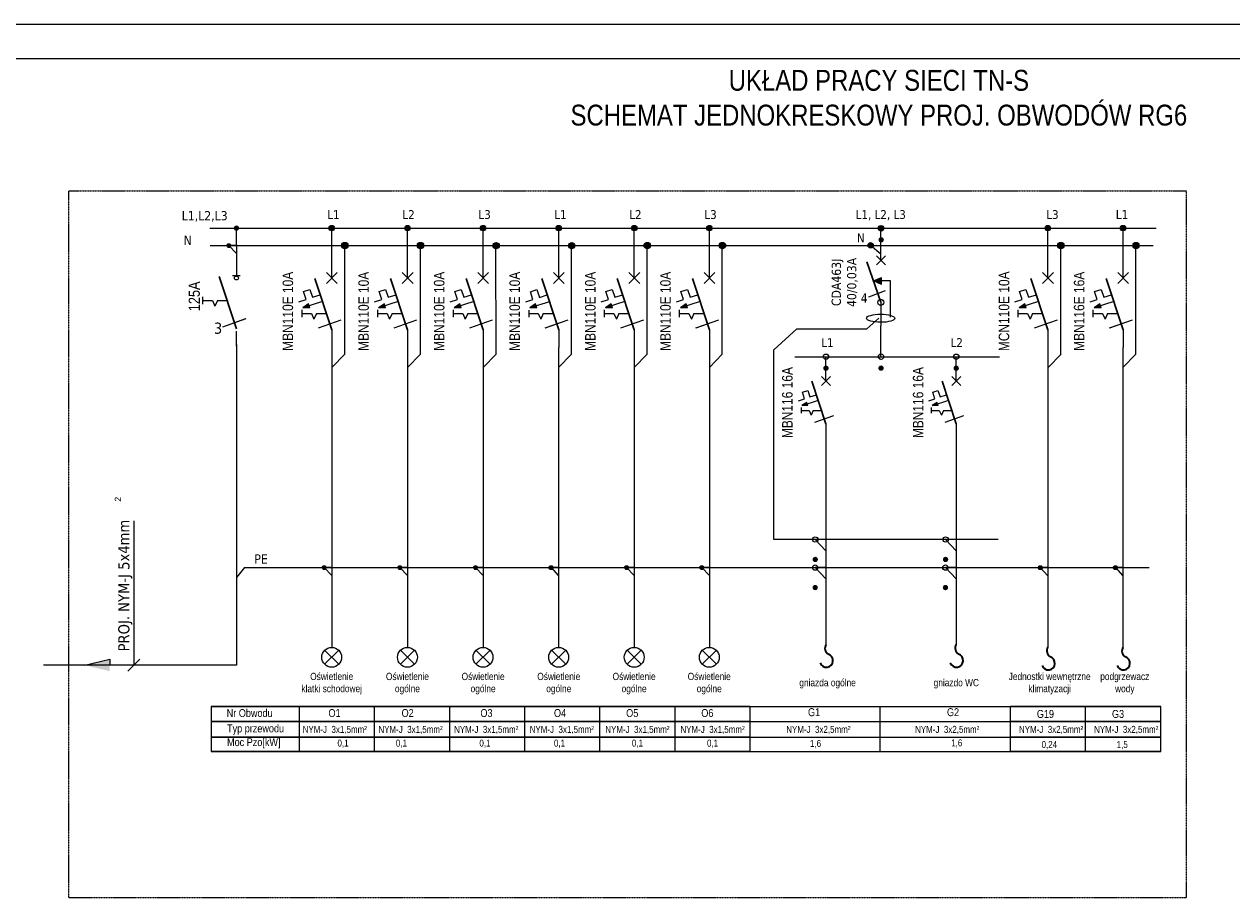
# Model space of a CAD drawing. Header units: millimetres. Extents: x 304 to 148940, y -18 to 215742.
# Tile 2 of 33: x 67603 to 84951, y 17301 to 29856. Entities that reach past the tile are written whole.
import ezdxf

# ---------------------------------------------------------------- set-up
doc = ezdxf.new("R2010")
doc.units = ezdxf.units.MM
doc.linetypes.add('1', pattern=[8, 4, -4])
doc.layers.add('CP_LINENORM', color=251, linetype='Continuous', lineweight=25)
doc.layers.add('\xa0♦EL - Gniazda', color=255, linetype='Continuous', lineweight=35)
doc.layers.add('LINIE-ELEKTR.', color=1, linetype='Continuous')
doc.styles.add('Proxy_27B6', font='ARIALN.TTF', dxfattribs={"height": 3})
doc.styles.add('Proxy_27BA', font='ARIALN.TTF', dxfattribs={"height": 3})
doc.styles.add('Proxy_27BC', font='ARIALN.TTF', dxfattribs={"height": 3})
doc.styles.get("Standard").update_dxf_attribs({"font": 'ARIALN.TTF'})
doc.styles.add('Style-Tahoma', font='ARIALN.TTF')
doc.styles.add('tahoma', font='ARIALN.TTF')

# ---------------------------------------------------------------- blocks, each defined once
blk = doc.blocks.new('OŚWIETLENIE')
for points in [[(9.5, -22.9), (-9.5, -3.9)], [(-9.5, -22.9), (9.5, -3.9)]]:
    blk.add_lwpolyline(points)
blk.add_circle((0, -13.4), 13.4)
blk = doc.blocks.new('WYŁĄCZNIK INSTALACYJNY 1F')
blk.add_hatch(color=256).paths.add_polyline_path([(-26.5, -62.8), (-33.1, -67.3), (-25.1, -67.3), (-25.8, -65)])
for points in [[(0, -33.3), (0, 0)], [(6.2, -39.6), (-6.2, -27.1)], [(6.2, -27.1), (-6.2, -39.6)], [(-37.8, -60.6), (-29.5, -57.8), (-32.5, -48.9), (-25.2, -46.5), (-22.2, -55.4), (-13.2, -52.4)], [(-10.7, -60.3), (-33.2, -67.4)], [(-26.5, -62.8), (-33.1, -67.3)], [(-25.1, -67.3), (-33.1, -67.3)], [(-25.8, -65), (-26.5, -62.8)], [(-25.1, -67.3), (-25.8, -65)], [(-34.4, -69.8), (-34.4, -77.9)], [(-34.4, -73.9), (-23.4, -73.9)], [(-23.4, -73.9), (-20.5, -80.3)], [(-17.7, -73.9), (-20.5, -80.3)], [(-17.7, -73.9), (-6.3, -73.9)], [(-15.4, -90.2), (10.7, -81)], [(-15.3, -90.2), (10.7, -81)], [(-0.1, -92.6), (-0.1, -112.7)]]:
    blk.add_lwpolyline(points)
at = {"lineweight": 30}
blk.add_lwpolyline([(-0.1, -92.6), (-19.5, -33.7)], dxfattribs=at)
blk = doc.blocks.new('W1')
at = {"layer": '\xa0♦EL - Gniazda', "color": 7, "linetype": 'Continuous'}
for centre, radius, start, end in [((-4, 167), 69.9, 20.7942, 253.5889), ((-62, 38), 72.5, 328.4055, 58.4679)]:
    blk.add_arc(centre, radius, start, end, dxfattribs=at)
blk = doc.blocks.new('WYŁĄCZNIK RÓŻNICOWOPRĄDOWY')
blk.add_hatch(color=256).paths.add_polyline_path([(-10.2, 94.4), (1, 99.4), (1, 89.6)])
for points in [[(0, 122.6), (0, 156)], [(6.4, 129.2), (-6.1, 116.7)], [(6.4, 116.7), (-6.1, 129.2)], [(-10.2, 94.4), (1, 99.4)], [(13.7, 44.3), (13.7, 94.4), (-10.2, 94.4)], [(1, 94.4), (-10.2, 94.4)], [(1, 89.6), (-10.2, 94.4)], [(2.8, 94.4), (-8.5, 94.4)], [(1, 89.6), (1, 99.4)], [(-16.5, 72.3), (6.5, 81)], [(0, 64.8), (0, 0)]]:
    blk.add_lwpolyline(points)
at = {"lineweight": 30}
blk.add_lwpolyline([(0, 64.8), (-19.4, 120.9)], dxfattribs=at)
blk.add_circle((0, 64.8), 4.08)
blk.add_ellipse((0, 42.7), major_axis=(-19.6, 0), ratio=0.287389)

msp = doc.modelspace()

# ---------------------------------------------------------------- hatches: boundary and pattern name
h = msp.add_hatch(color=256)
edge = h.paths.add_edge_path()
edge.add_arc((70653, 26925), 38.3, 0, 360)
h = msp.add_hatch(color=256)
edge = h.paths.add_edge_path()
edge.add_arc((72022, 26925), 38.3, 0, 360)
h = msp.add_hatch(color=256)
edge = h.paths.add_edge_path()
edge.add_arc((73110, 26925), 38.3, 0, 360)
h = msp.add_hatch(color=256)
edge = h.paths.add_edge_path()
edge.add_arc((74195, 26925), 38.3, 0, 360)
h = msp.add_hatch(color=256)
edge = h.paths.add_edge_path()
edge.add_arc((75281, 26925), 38.3, 0, 360)
h = msp.add_hatch(color=256)
edge = h.paths.add_edge_path()
edge.add_arc((76367, 26925), 38.3, 0, 360)
h = msp.add_hatch(color=256)
edge = h.paths.add_edge_path()
edge.add_arc((77446, 26925), 38.3, 0, 360)
h = msp.add_hatch(color=256)
edge = h.paths.add_edge_path()
edge.add_arc((79910, 26924), 38.3, 359.8831, 719.8831)
at = {"extrusion": (0, 0.002649, 0.999996)}
h = msp.add_hatch(color=256, dxfattribs=at)
edge = h.paths.add_edge_path()
edge.add_arc((79913, 26757), 38.3, 0, 360)
h = msp.add_hatch(color=256, dxfattribs=at)
edge = h.paths.add_edge_path()
edge.add_arc((79914, 26757), 38.3, 0, 360)
h = msp.add_hatch(color=256, dxfattribs=at)
edge = h.paths.add_edge_path()
edge.add_arc((79914, 26757), 38.3, 0, 360)
h = msp.add_hatch(color=256)
edge = h.paths.add_edge_path()
edge.add_arc((82308, 26925), 38.3, 0, 360)
h = msp.add_hatch(color=256)
edge = h.paths.add_edge_path()
edge.add_arc((83387, 26925), 38.3, 0, 360)
h = msp.add_hatch(color=5)
edge = h.paths.add_edge_path()
edge.add_arc((72209, 26674), 46.2, 0, 360)
h = msp.add_hatch(color=5)
edge = h.paths.add_edge_path()
edge.add_arc((73297, 26674), 46.2, 0, 360)
h = msp.add_hatch(color=5)
edge = h.paths.add_edge_path()
edge.add_arc((74382, 26673), 46.2, 0, 360)
h = msp.add_hatch(color=5)
edge = h.paths.add_edge_path()
edge.add_arc((75468, 26673), 46.2, 0, 360)
h = msp.add_hatch(color=5)
edge = h.paths.add_edge_path()
edge.add_arc((76554, 26674), 46.2, 0, 360)
h = msp.add_hatch(color=5)
edge = h.paths.add_edge_path()
edge.add_arc((77633, 26674), 46.2, 0, 360)
h = msp.add_hatch(color=5)
edge = h.paths.add_edge_path()
edge.add_arc((79762, 26678), 38.3, 359.8831, 719.8831)
h = msp.add_hatch(color=5)
edge = h.paths.add_edge_path()
edge.add_arc((82495, 26674), 46.2, 0, 360)
h = msp.add_hatch(color=5)
edge = h.paths.add_edge_path()
edge.add_arc((83574, 26674), 46.2, 0, 360)
h = msp.add_hatch(color=5)
edge = h.paths.add_edge_path()
edge.add_arc((70544, 26674), 27.4, 0, 360)
h = msp.add_hatch(color=5)
edge = h.paths.add_edge_path()
edge.add_arc((70544, 26674), 27.4, 0, 360)
h = msp.add_hatch(color=256, dxfattribs=at)
edge = h.paths.add_edge_path()
edge.add_arc((79120, 24912), 38.3, 0, 360)
h = msp.add_hatch(color=256, dxfattribs=at)
edge = h.paths.add_edge_path()
edge.add_arc((79120, 24912), 38.3, 0, 360)
h = msp.add_hatch(color=256, dxfattribs=at)
edge = h.paths.add_edge_path()
edge.add_arc((79121, 24912), 38.3, 0, 360)
h = msp.add_hatch(color=256, dxfattribs=at)
edge = h.paths.add_edge_path()
edge.add_arc((79911, 24913), 38.3, 0, 360)
h = msp.add_hatch(color=256, dxfattribs=at)
edge = h.paths.add_edge_path()
edge.add_arc((79912, 24913), 38.3, 0, 360)
h = msp.add_hatch(color=256, dxfattribs=at)
edge = h.paths.add_edge_path()
edge.add_arc((80991, 24912), 38.3, 0, 360)
h = msp.add_hatch(color=256, dxfattribs=at)
edge = h.paths.add_edge_path()
edge.add_arc((80991, 24912), 38.3, 0, 360)
h = msp.add_hatch(color=256, dxfattribs=at)
edge = h.paths.add_edge_path()
edge.add_arc((80992, 24912), 38.3, 0, 360)
h = msp.add_hatch(color=5, dxfattribs=at)
edge = h.paths.add_edge_path()
edge.add_arc((78967, 22164), 38.3, 0, 360)
h = msp.add_hatch(color=5, dxfattribs=at)
edge = h.paths.add_edge_path()
edge.add_arc((78967, 22164), 38.3, 0, 360)
h = msp.add_hatch(color=5, dxfattribs=at)
edge = h.paths.add_edge_path()
edge.add_arc((80839, 22164), 38.3, 0, 360)
h = msp.add_hatch(color=5, dxfattribs=at)
edge = h.paths.add_edge_path()
edge.add_arc((80839, 22164), 38.3, 0, 360)
h = msp.add_hatch(color=3)
edge = h.paths.add_edge_path()
edge.add_arc((71912, 22047), 27.4, 0, 360)
h = msp.add_hatch(color=3)
edge = h.paths.add_edge_path()
edge.add_arc((71912, 22047), 27.4, 0, 360)
h = msp.add_hatch(color=3)
edge = h.paths.add_edge_path()
edge.add_arc((73000, 22047), 27.4, 0, 360)
h = msp.add_hatch(color=3)
edge = h.paths.add_edge_path()
edge.add_arc((73000, 22047), 27.4, 0, 360)
h = msp.add_hatch(color=3)
edge = h.paths.add_edge_path()
edge.add_arc((74086, 22047), 27.4, 0, 360)
h = msp.add_hatch(color=3)
edge = h.paths.add_edge_path()
edge.add_arc((74086, 22047), 27.4, 0, 360)
h = msp.add_hatch(color=3)
edge = h.paths.add_edge_path()
edge.add_arc((75172, 22046), 27.4, 0, 360)
h = msp.add_hatch(color=3)
edge = h.paths.add_edge_path()
edge.add_arc((75172, 22046), 27.4, 0, 360)
h = msp.add_hatch(color=3)
edge = h.paths.add_edge_path()
edge.add_arc((76257, 22047), 27.4, 0, 360)
h = msp.add_hatch(color=3)
edge = h.paths.add_edge_path()
edge.add_arc((76257, 22047), 27.4, 0, 360)
h = msp.add_hatch(color=3)
edge = h.paths.add_edge_path()
edge.add_arc((77336, 22047), 27.4, 0, 360)
h = msp.add_hatch(color=3)
edge = h.paths.add_edge_path()
edge.add_arc((77336, 22047), 27.4, 0, 360)
h = msp.add_hatch(color=3, dxfattribs=at)
edge = h.paths.add_edge_path()
edge.add_arc((78966, 21760), 38.3, 0, 360)
h = msp.add_hatch(color=3, dxfattribs=at)
edge = h.paths.add_edge_path()
edge.add_arc((78966, 21760), 38.3, 0, 360)
h = msp.add_hatch(color=3, dxfattribs=at)
edge = h.paths.add_edge_path()
edge.add_arc((80837, 21760), 38.3, 0, 360)
h = msp.add_hatch(color=3, dxfattribs=at)
edge = h.paths.add_edge_path()
edge.add_arc((80837, 21760), 38.3, 0, 360)
h = msp.add_hatch(color=3)
edge = h.paths.add_edge_path()
edge.add_arc((82199, 22046), 27.4, 0, 360)
h = msp.add_hatch(color=3)
edge = h.paths.add_edge_path()
edge.add_arc((82199, 22046), 27.4, 0, 360)
h = msp.add_hatch(color=3)
edge = h.paths.add_edge_path()
edge.add_arc((83278, 22046), 27.4, 0, 360)
h = msp.add_hatch(color=3)
edge = h.paths.add_edge_path()
edge.add_arc((83278, 22046), 27.4, 0, 360)
msp.add_hatch(color=256).paths.add_polyline_path([(68474, 20645), (68832, 20732), (68832, 20645), (68832, 20559)])

# ---------------------------------------------------------------- linework, layer by layer
for p, q in [((70270, 26925, 108468), (83863, 26925, 108468)), ((72023, 26627, 108468), (72023, 26926, 108468)), ((73111, 26627, 108468), (73111, 26926, 108468)), ((74197, 26627, 108468), (74197, 26926, 108468)), ((75283, 26626, 108468), (75283, 26926, 108468)), ((76368, 26627, 108468), (76368, 26926, 108468)), ((77447, 26627, 108468), (77447, 26926, 108468)), ((82310, 26627, 108468), (82310, 26926, 108468)), ((83389, 26627, 108468), (83389, 26926, 108468)), ((79900, 19404, 108419), (79900, 20052, 108419)), ((81771, 19404, 108419), (81771, 20052, 108419)), ((82850, 19404, 108419), (82850, 20052, 108419)), ((83929, 19404, 108419), (83929, 20052, 108419))]:
    msp.add_line(p, q)
at = {"color": 5}
for p, q in [((70274, 26675, 108472), (83823, 26675, 108472)), ((72208, 25116, 108691), (72208, 26676, 108257)), ((73296, 25116, 108697), (73296, 26676, 108263)), ((74382, 25116, 108697), (74381, 26676, 108263)), ((75467, 25116, 108697), (75467, 26676, 108263)), ((76553, 25116, 108697), (76553, 26676, 108263)), ((77632, 25116, 108697), (77632, 26676, 108263)), ((79762, 26678, 62150), (79909, 26557, 62149)), ((82495, 25116, 108697), (82495, 26676, 108263)), ((83574, 25116, 108697), (83574, 26676, 108263)), ((72022, 24924, 108458), (72208, 25116, 108691)), ((73110, 24924, 108465), (73296, 25116, 108697)), ((74195, 24924, 108465), (74382, 25116, 108697)), ((75281, 24924, 108465), (75467, 25116, 108697)), ((76367, 24924, 108465), (76553, 25116, 108697)), ((77446, 24924, 108465), (77632, 25116, 108697)), ((82312, 24924, 108465), (82498, 25116, 108697)), ((83386, 24924, 108465), (83572, 25116, 108697))]:
    msp.add_line(p, q, dxfattribs=at)
at = {"color": 5, "extrusion": (0, 0.002649, 0.999996)}
for p, q in [((78373, 22451, 62162), (78373, 25177, 62155)), ((81595, 22451, 108341), (78373, 22451, 108341))]:
    msp.add_line(p, q, dxfattribs=at)
at = {"extrusion": (0, 0.002649, 0.999996)}
msp.add_line((78673, 25077, 62156), (81615, 25077, 62156), dxfattribs=at)
at = {"color": 1, "extrusion": (0, 0.002649, 0.999996)}
for p, q in [((79120, 23902, 62156), (79120, 20939, 62165)), ((80991, 23902, 62156), (80991, 20939, 62165))]:
    msp.add_line(p, q, dxfattribs=at)
at = {"color": 3}
msp.add_line((70770, 22048, 108341), (83763, 22048, 108341), dxfattribs=at)
at = {"color": 1}
msp.add_line((70654, 20644, 108468), (67882, 20643, 108466), dxfattribs=at)
at = {"lineweight": 30}
for p, q in [((71554, 20052, 108419), (70292, 20052, 108419)), ((72633, 20052, 108419), (71554, 20052, 108419)), ((73712, 20052, 108419), (72633, 20052, 108419)), ((74791, 20052, 108419), (73712, 20052, 108419)), ((75870, 20052, 108419), (74791, 20052, 108419)), ((76949, 20052, 108419), (75870, 20052, 108419)), ((78028, 20052, 108419), (76949, 20052, 108419)), ((82850, 20052, 108419), (81771, 20052, 108419)), ((83929, 20052, 108419), (82850, 20052, 108419)), ((70291, 19834, 108428), (71553, 19834, 108439)), ((71553, 19834, 108428), (72633, 19834, 108436)), ((72632, 19834, 108428), (73712, 19834, 108436)), ((73711, 19834, 108428), (74791, 19834, 108436)), ((74790, 19834, 108428), (75870, 19834, 108436)), ((75869, 19834, 108428), (76949, 19834, 108436)), ((76948, 19834, 108428), (78028, 19834, 108436)), ((81770, 19834, 108428), (82850, 19834, 108436)), ((82849, 19834, 108428), (83929, 19834, 108436)), ((70291, 19612, 108428), (71553, 19612, 108439)), ((71553, 19612, 108428), (72633, 19612, 108437)), ((72632, 19612, 108428), (73712, 19612, 108437)), ((73711, 19612, 108428), (74791, 19612, 108437)), ((74790, 19612, 108428), (75870, 19612, 108437)), ((75869, 19612, 108428), (76949, 19612, 108437)), ((76948, 19612, 108428), (78028, 19612, 108437)), ((81770, 19612, 108428), (82850, 19612, 108437)), ((82849, 19612, 108428), (83929, 19612, 108437)), ((70292, 19404, 108419), (71554, 19404, 108441)), ((71554, 19404, 108419), (72633, 19404, 108419)), ((72633, 19404, 108419), (73712, 19404, 108419)), ((73712, 19404, 108419), (74791, 19404, 108419)), ((74791, 19404, 108419), (75870, 19404, 108419)), ((75870, 19404, 108419), (76949, 19404, 108419)), ((76949, 19404, 108419), (78028, 19404, 108419)), ((81771, 19404, 108419), (82850, 19404, 108419)), ((82850, 19404, 108419), (83929, 19404, 108419))]:
    msp.add_line(p, q, dxfattribs=at)
at = {"linetype": '1', "elevation": 64042}
msp.add_lwpolyline([(68244, 27461), (84294, 27461), (84294, 17301), (68244, 17301)], close=True, dxfattribs=at)
at = {"color": 1, "lineweight": 15, "elevation": 108466}
for points in [[(70653, 26684), (70653, 26928)], [(70653, 26684), (70653, 26237)], [(70653, 25251), (70654, 20644)]]:
    msp.add_lwpolyline(points, dxfattribs=at)
at = {"color": 1, "linetype": 'Continuous', "lineweight": 13, "elevation": 62149, "flags": 128}
msp.add_lwpolyline([(79909, 26680), (79910, 26925)], dxfattribs=at)
at = {"color": 5, "lineweight": 15, "elevation": 108472}
msp.add_lwpolyline([(70654, 26674), (70544, 26674), (70654, 26559)], dxfattribs=at)
at = {"lineweight": 30, "elevation": 108466}
msp.add_lwpolyline([(70652, 25477), (70404, 26232)], dxfattribs=at)
for points, elevation in [([(70653, 26237), (70598, 26237)], 108466), ([(70708, 26237), (70653, 26237)], 108466), ([(70167, 25938), (70167, 25833)], 108466), ([(70167, 25886), (70308, 25886)], 108466), ([(70308, 25886), (70344, 25802)], 108466), ([(70381, 25886), (70344, 25802)], 108466), ([(70381, 25886), (70528, 25886)], 108466), ([(70456, 25507), (70791, 25625)], 108466), ([(70456, 25506), (70790, 25624)], 108466), ([(70652, 25228), (70652, 25446)], 108466), ([(69178, 22720), (69178, 20645)], 108470), ([(68474, 20645), (68832, 20732), (68832, 20645)], 108470), ([(69092, 20560), (69264, 20731)], 108470), ([(70292, 20052), (70292, 19404)], 108419), ([(71554, 20052), (71554, 19404)], 108419), ([(72633, 20052), (72633, 19404)], 108419), ([(73712, 20052), (73712, 19404)], 108419), ([(74791, 20052), (74791, 19404)], 108419), ([(75870, 20052), (75870, 19404)], 108419), ([(76949, 20052), (76949, 19404)], 108419), ([(78028, 20052), (78028, 19404)], 108419), ([(78028, 20052), (78028, 19404)], 108419), ([(78028, 20052), (78028, 19404)], 108419)]:
    msp.add_lwpolyline(points, dxfattribs=dict(elevation=elevation))
at = {"color": 5}
for points, elevation in [([(78700, 25480), (79707, 25477), (79878, 25630)], 62149), ([(78373, 25177), (78700, 25480)], 62143)]:
    msp.add_lwpolyline(points, dxfattribs=dict(at, elevation=elevation))
at = {"color": 1, "elevation": 62157}
msp.add_lwpolyline([(79910, 25082), (79910, 25206)], dxfattribs=at)
at = {"color": 5, "extrusion": (0, 0.002649, 0.999996)}
for points, elevation in [([(79119, 22164), (78966, 22164), (79119, 22002)], 108393), ([(79119, 22164), (78966, 22164), (79119, 22002)], 108389), ([(80991, 22164), (80838, 22164), (80991, 22002)], 108393), ([(80991, 22164), (80838, 22164), (80991, 22002)], 108389)]:
    msp.add_lwpolyline(points, dxfattribs=dict(at, elevation=elevation))
at = {"color": 3, "elevation": 108341}
msp.add_lwpolyline([(70770, 22048), (70654, 21904)], dxfattribs=at)
at = {"color": 3, "lineweight": 15}
for points, elevation in [([(72022, 22047), (71912, 22047), (72022, 21932)], 108430), ([(73109, 22047), (73000, 22047), (73109, 21932)], 108413), ([(74195, 22047), (74086, 22047), (74195, 21932)], 108413), ([(75281, 22046), (75172, 22046), (75281, 21930)], 108413), ([(76367, 22047), (76257, 22047), (76367, 21932)], 108413), ([(77446, 22047), (77336, 22047), (77446, 21932)], 108413), ([(82308, 22046), (82199, 22046), (82308, 21930)], 108413), ([(83387, 22046), (83278, 22046), (83387, 21930)], 108413)]:
    msp.add_lwpolyline(points, dxfattribs=dict(at, elevation=elevation))
at = {"color": 3, "extrusion": (0, 0.002649, 0.999996)}
for points, elevation in [([(79119, 21760), (78966, 21760), (79119, 21599)], 108470), ([(79119, 21760), (78966, 21760), (79119, 21599)], 108465), ([(80990, 21760), (80837, 21760), (80990, 21599)], 108470), ([(80990, 21760), (80837, 21760), (80990, 21599)], 108465)]:
    msp.add_lwpolyline(points, dxfattribs=dict(at, elevation=elevation))
at = {"extrusion": (0, 0.002649, 0.999996)}
for points, elevation in [([(78028, 19765), (79900, 19765)], 108472), ([(79900, 19765), (81771, 19765)], 108472), ([(78028, 19547), (79900, 19547)], 108470), ([(78028, 19547), (79900, 19547)], 108470), ([(79900, 19547), (81771, 19547)], 108470), ([(79900, 19547), (81771, 19547)], 108470), ([(78028, 19325), (79900, 19325)], 108470), ([(79900, 19325), (81771, 19325)], 108470), ([(78028, 19117), (79900, 19117)], 108470), ([(79900, 19117), (81771, 19117)], 108470)]:
    msp.add_lwpolyline(points, dxfattribs=dict(at, elevation=elevation))
for centre, radius in [((72022, 26925, 108468), 38.3), ((72022, 26925, 108468), 38.3), ((73110, 26925, 108464), 38.3), ((73110, 26925, 108464), 38.3), ((74195, 26925, 108464), 38.3), ((74195, 26925, 108464), 38.3), ((75281, 26925, 108464), 38.3), ((75281, 26925, 108464), 38.3), ((76367, 26925, 108464), 38.3), ((76367, 26925, 108464), 38.3), ((77446, 26925, 108464), 38.3), ((77446, 26925, 108464), 38.3), ((79910, 26924, 62149), 38.3), ((79910, 26924, 62149), 38.3), ((82308, 26925, 108464), 38.3), ((82308, 26925, 108464), 38.3), ((83387, 26925, 108464), 38.3), ((83387, 26925, 108464), 38.3), ((70653, 26208, 108466), 28.5)]:
    msp.add_circle(centre, radius)
for centre in [(79913, 26757, 62232), (79914, 26757, 62232), (79914, 26757, 62232), (79120, 24912, 62215), (79120, 24912, 62219), (79121, 24912, 62219), (79911, 24913, 62227), (79912, 24913, 62227), (80991, 24912, 62215), (80991, 24912, 62219), (80992, 24912, 62219)]:
    msp.add_circle(centre, 38.3, dxfattribs=at)
at = {"color": 5}
for centre, radius in [((72209, 26674, 108472), 46.2), ((73297, 26674, 108468), 46.2), ((74382, 26673, 108468), 46.2), ((75468, 26673, 108468), 46.2), ((76554, 26674, 108468), 46.2), ((77633, 26674, 108468), 46.2), ((79762, 26678, 62150), 38.3), ((79762, 26678, 62154), 38.3), ((82495, 26674, 108468), 46.2), ((83574, 26674, 108468), 46.2), ((70544, 26674, 108472), 27.4), ((70544, 26674, 108469), 27.4)]:
    msp.add_circle(centre, radius, dxfattribs=at)
at = {"color": 5, "extrusion": (0, 0.002649, 0.999996)}
for centre in [(78967, 22164, 108403), (78967, 22164, 108398), (80839, 22164, 108403), (80839, 22164, 108398)]:
    msp.add_circle(centre, 38.3, dxfattribs=at)
at = {"color": 3}
for centre in [(71912, 22047, 108427), (71912, 22047, 108430), (73000, 22047, 108410), (73000, 22047, 108413), (74086, 22047, 108410), (74086, 22047, 108413), (75172, 22046, 108410), (75172, 22046, 108413), (76257, 22047, 108410), (76257, 22047, 108413), (77336, 22047, 108410), (77336, 22047, 108413), (82199, 22046, 108410), (82199, 22046, 108413), (83278, 22046, 108410), (83278, 22046, 108413)]:
    msp.add_circle(centre, 27.4, dxfattribs=at)
at = {"color": 3, "extrusion": (0, 0.002649, 0.999996)}
for centre in [(78966, 21760, 108470), (78966, 21760, 108465), (80837, 21760, 108470), (80837, 21760, 108465)]:
    msp.add_circle(centre, 38.3, dxfattribs=at)
at = {"layer": 'CP_LINENORM', "linetype": 'Continuous'}
msp.add_line((57120, 29856, 108468), (99120, 29856, 108468), dxfattribs=at)
at = {"layer": 'CP_LINENORM'}
msp.add_line((98620, 29356, 108468), (58620, 29356, 108468), dxfattribs=at)
at = {"layer": 'LINIE-ELEKTR.'}
for p, q in [((72022, 25210, 108468), (72022, 20901, 108416)), ((73110, 25210, 108468), (73110, 20901, 108416)), ((74195, 25210, 108468), (74195, 20901, 108416)), ((75281, 25210, 108468), (75281, 20901, 108416)), ((76367, 25210, 108468), (76367, 20901, 108416)), ((77446, 25210, 108468), (77446, 20901, 108416)), ((82308, 25210, 108468), (82308, 20901, 108416)), ((83387, 25210, 108468), (83387, 20901, 108416))]:
    msp.add_line(p, q, dxfattribs=at)

# ---------------------------------------------------------------- block references
at = {"xscale": 10.36626876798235, "yscale": 10.36626876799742, "zscale": 10.36626876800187, "rotation": 359.8830837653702}
msp.add_blockref('WYŁĄCZNIK RÓŻNICOWOPRĄDOWY', (79906, 25187, 62149), dxfattribs=at)
at = {"xscale": 12.57396522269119, "yscale": 12.57396522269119, "zscale": 12.57396522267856}
for p in [(72023, 26627, 108468), (73111, 26627, 108468), (74197, 26627, 108468), (75283, 26626, 108468), (76368, 26627, 108468), (77447, 26627, 108468), (82310, 26627, 108468), (83389, 26627, 108468)]:
    msp.add_blockref('WYŁĄCZNIK INSTALACYJNY 1F', p, dxfattribs=at)
at = {"color": 1, "extrusion": (0, 0.002649, 0.999996), "xscale": 10.41790575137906, "yscale": 10.41790575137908, "zscale": 10.41790575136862}
for p in [(79121, 24911, 62219), (80992, 24911, 62219)]:
    msp.add_blockref('WYŁĄCZNIK INSTALACYJNY 1F', p, dxfattribs=at)
at = {"lineweight": 15, "xscale": 10.65452955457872, "yscale": 10.65452955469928, "zscale": 10.65452955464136}
for p in [(72021, 20901, 108398), (73109, 20901, 108398), (74195, 20901, 108398), (75281, 20901, 108398), (76366, 20901, 108398), (77445, 20901, 108398)]:
    msp.add_blockref('OŚWIETLENIE', p, dxfattribs=at)
at = {"layer": '\xa0♦EL - Gniazda', "color": 7, "xscale": 1.368138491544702, "yscale": 1.368138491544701, "zscale": 1.368138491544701, "rotation": 180}
for p in [(79120, 20939, 62165), (80991, 20939, 62165), (82308, 20901, 108416), (83387, 20901, 108416)]:
    msp.add_blockref('W1', p, dxfattribs=at)

# ---------------------------------------------------------------- texts
for s, style, p in [('Nr Obwodu', 'Proxy_27BC', (70513, 19900, 108415)), ('O1', 'Proxy_27B6', (71975, 19900, 108415)), ('O2', 'Proxy_27B6', (73025, 19900, 108415)), ('O3', 'Proxy_27B6', (74157, 19900, 108415)), ('O4', 'Proxy_27B6', (75214, 19900, 108416)), ('O5', 'Proxy_27B6', (76251, 19900, 108417)), ('O6', 'Proxy_27B6', (77330, 19900, 108417)), ('G1', 'Proxy_27B6', (78863, 19912, 62149)), ('G2', 'Proxy_27B6', (80859, 19912, 62149)), ('G19', 'Proxy_27B6', (82150, 19887, 108432)), ('G3', 'Proxy_27B6', (83229, 19887, 108432)), ('Typ przewodu', 'Proxy_27BA', (70518, 19679, 108416)), ('Moc Pzo[kW]', 'Proxy_27BA', (70518, 19482, 108416))]:
    msp.add_text(s, height=113.8, dxfattribs=dict(style=style)).set_placement(p)
at = {"attachment_point": 2, "style": 'Style-Tahoma'}
for s, insert, char_height, width in [('UKŁAD PRACY SIECI TN-S\\PSCHEMAT JEDNOKRESKOWY PROJ.\\C7; OBWODÓW RG6', (79881, 29199, 62179), 300, 22659.44), ('Oświetlenie\\Pklatki schodowej', (72021, 20535, 108398), 104.39, 1506.93), ('Oświetlenie\\Pogólne', (73109, 20535, 108398), 104.39, 1506.93), ('Oświetlenie\\Pogólne', (74196, 20535, 108395), 104.39, 1506.93), ('Oświetlenie\\Pogólne', (75283, 20535, 108395), 104.39, 1506.93), ('Oświetlenie\\Pogólne', (76365, 20535, 108395), 104.39, 1506.93), ('Oświetlenie\\Pogólne', (77444, 20535, 108395), 104.39, 1506.93), ('Jednostki wewnętrzne\\Pklimatyzacji ', (82334, 20535, 108395), 104.39, 1506.93), ('podgrzewacz wody ', (83413, 20535, 108395), 104.39, 721.03), ('gniazda ogólne', (79144, 20446, 62149), 104.39, 1506.93), ('gniazdo WC', (80993, 20446, 62149), 104.4, 1506.93)]:
    msp.add_mtext(s, dxfattribs=dict(at, insert=insert, char_height=char_height, width=width))
at = {"attachment_point": 1}
for s, insert, char_height, width in [('{\\fTahoma|b0|i0|c0|p34;L1,L2,L3}', (69867, 27170, 108464), 132.56, 674), ('\\fTahoma|b0|i0|c0|p34;L\\fTahoma|b0|i0|c238|p34;1', (71957, 27183, 62179), 126, 813.48), ('\\fTahoma|b0|i0|c0|p34;L\\fTahoma|b0|i0|c238|p34;2', (73036, 27183, 62179), 126, 813.48), ('\\fTahoma|b0|i0|c0|p34;L\\fTahoma|b0|i0|c238|p34;3', (74129, 27183, 62179), 126, 813.48), ('\\fTahoma|b0|i0|c0|p34;L\\fTahoma|b0|i0|c238|p34;1', (75217, 27183, 62179), 126, 813.48), ('\\fTahoma|b0|i0|c0|p34;L\\fTahoma|b0|i0|c238|p34;2', (76295, 27183, 62179), 126, 813.48), ('\\fTahoma|b0|i0|c0|p34;L\\fTahoma|b0|i0|c238|p34;3', (77374, 27183, 62179), 126, 813.48), ('{\\fTahoma|b0|i0|c0|p34;L\\fTahoma|b0|i0|c238|p34;1, L2, L3}', (79547, 27183, 62179), 126, 813.48), ('\\fTahoma|b0|i0|c0|p34;L\\fTahoma|b0|i0|c238|p34;3', (82285, 27183, 62179), 126, 813.48), ('\\fTahoma|b0|i0|c0|p34;L\\fTahoma|b0|i0|c238|p34;1', (83284, 27183, 62179), 126, 813.48), ('{\\fTahoma|b0|i0|c0|p34;N}', (69895, 26815, 108466), 132.56, 541.46), ('{\\fTahoma|b0|i0|c0|p34;N}', (79565, 26849, 62157), 126, 653.51), ('\\fTahoma|b0|i0|c238|p34;3', (70329, 25567, 108464), 160, 653.51), ('\\fTahoma|b0|i0|c0|p34;L\\fTahoma|b0|i0|c238|p34;1', (79053, 25343, 62179), 126, 813.48), ('\\fTahoma|b0|i0|c238|p34;L2', (80910, 25343, 62179), 126, 813.48), ('\\fTahoma|b0|i0|c0|p34;PE', (70910, 22237, 108468), 132.56, 541.46), ('NYM-J  3x1,5mm²', (71604, 19772, 108419), 100, 1887.75), ('NYM-J  3x1,5mm²', (72692, 19772, 108419), 100, 1887.75), ('NYM-J  3x1,5mm²', (73779, 19772, 108419), 100, 1887.75), ('NYM-J  3x1,5mm²', (74865, 19772, 108419), 100, 1887.75), ('NYM-J  3x1,5mm²', (75951, 19772, 108419), 100, 1887.75), ('NYM-J  3x1,5mm²', (77030, 19772, 108419), 100, 1887.75), ('NYM-J  3x2,5mm²', (78550, 19772, 62149), 100, 1887.75), ('NYM-J  3x2,5mm²', (80401, 19772, 62149), 100, 1887.75), ('NYM-J  3x2,5mm²', (81893, 19772, 108419), 100, 1887.75), ('NYM-J  3x2,5mm²', (82972, 19772, 108419), 100, 1887.75), ('0,1', (72104, 19575, 62149), 100, 1887.75), ('0,1', (72943, 19575, 62149), 100, 1887.75), ('0,1', (74143, 19575, 62149), 100, 1887.75), ('0,1', (75214, 19575, 62149), 100, 1887.75), ('0,1', (76333, 19575, 62149), 100, 1887.75), ('0,1', (77412, 19575, 62149), 100, 1887.75), ('1,6', (78892, 19570, 62149), 100, 1887.75), ('1,6', (80920, 19578, 62149), 100, 1887.75), ('0,24', (82218, 19555, 108419), 100, 1887.75), ('1,5', (83297, 19555, 108419), 100, 1887.75)]:
    msp.add_mtext(s, dxfattribs=dict(at, insert=insert, char_height=char_height, width=width))
for s, insert, char_height, width, attachment_point, rotation in [('MBN110E 10A', (71392, 25730, 62179), 150, 1495.28, 5, 90), ('MBN110E 10A', (72480, 25730, 62179), 150, 1495.28, 5, 90), ('MBN110E 10A', (73566, 25730, 62179), 150, 1495.28, 5, 90), ('MBN110E 10A', (74651, 25730, 62179), 150, 1495.28, 5, 90), ('MBN110E 10A', (75737, 25730, 62179), 150, 1495.28, 5, 90), ('MBN110E 10A', (76816, 25730, 62179), 150, 1495.28, 5, 90), ('\\fTahoma|b0|i0|c238|p34;CDA463J\\P\\fTahoma|b0|i0|c0|p34;40\\fTahoma|b0|i0|c238|p34;/\\fTahoma|b0|i0|c0|p34;0,03A', (79390, 26145, 62143), 132.56, 928.52, 5, 89.8831), ('MCN110E 10A', (81679, 25730, 62179), 150, 1495.28, 5, 90), ('MBN116E 16A', (82758, 25730, 62179), 150, 1495.28, 5, 90), ('{\\fTahoma|b0|i0|c238|p34;4}', (79620, 25986, 62148), 132.56, 541.46, 1, 359.8831), ('MBN116 16A', (78567, 24418, 62149), 150, 1495.28, 5, 90), ('MBN116 16A', (80445, 24418, 62149), 150, 1495.28, 5, 90), ('{\\fArial|b0|i0|c238|p34;2}', (68905, 22994, 108468), 90, 1825.79, 1, 90), ('\\fTahoma|b0|i0|c0|p34;PROJ. NYM-J \\fTahoma|b0|i0|c238|p34;5\\fTahoma|b0|i0|c0|p34;x4mm', (68955, 20842, 108474), 160, 2263.47, 1, 90)]:
    msp.add_mtext(s, dxfattribs=dict(insert=insert, char_height=char_height, width=width, attachment_point=attachment_point, rotation=rotation))
at = {"insert": (69967, 25919, 108459), "char_height": 160, "width": 1294.23, "attachment_point": 2, "rotation": 90, "style": 'tahoma'}
msp.add_mtext(' 125A ', dxfattribs=at)

doc.saveas('drawing.dxf')
